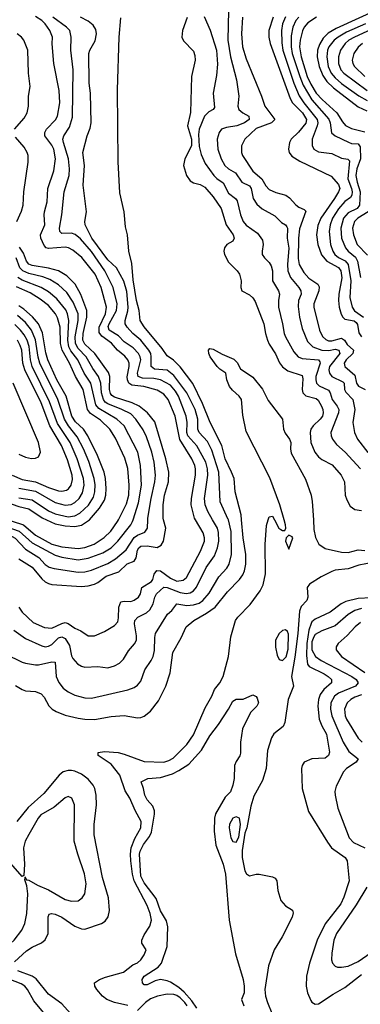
# Model space of a CAD drawing. Header units: inches. Extents: x 1305375 to 1407406, y 744550 to 841633.
# Tile 256 of 256: x 1350735 to 1352804, y 827060 to 833035. Entities that reach past the tile are written whole.
import ezdxf

# ---------------------------------------------------------------- set-up
doc = ezdxf.new("R2010")
doc.units = ezdxf.units.IN
doc.header["$MEASUREMENT"] = 0
doc.layers.add('B3852', color=7, linetype='Continuous')
doc.layers.add('B3853', color=7, linetype='Continuous')

msp = doc.modelspace()

# ---------------------------------------------------------------- linework, layer by layer
at = {"layer": 'B3852', "color": 5}
for points, elevation in [([(1350513.5, 830000), (1350546.5, 829966.5), (1350578.8, 829938.8), (1350604.2, 829924.2), (1350690, 829898.1), (1350707.9, 829887.9), (1350770, 829822), (1350850.7, 829770.7), (1350890, 829729.6), (1350913.2, 829713.2), (1350943.9, 829703.9), (1351090, 829683.1), (1351130, 829684.3), (1351170, 829694.7), (1351270, 829735.7), (1351316.8, 829763.2), (1351381.6, 829818.4), (1351430, 829893.1), (1351450, 829906.3), (1351495, 829925), (1351511.1, 829948.9), (1351512.3, 830000)], 1440), ([(1350592.6, 830000), (1350630.4, 829970.4), (1350656.5, 829956.5), (1350731.2, 829931.2), (1350810, 829860.1), (1350950, 829785.3), (1350990, 829773.1), (1351090, 829757.7), (1351150, 829766.7), (1351240.6, 829799.4), (1351289.9, 829830), (1351330.4, 829870), (1351410.4, 829970), (1351420.1, 829990), (1351423.3, 830000)], 1460), ([(1350645.9, 829185.9), (1350750, 829136.5), (1350770.9, 829129.1), (1350830, 829119.8), (1350850, 829120.4), (1350930, 829138.8), (1350950, 829135.8), (1350955.8, 829050), (1350973.1, 829013.1), (1350999.1, 828979.1), (1351030, 828955.6), (1351070, 828935.6), (1351130, 828919.7), (1351170, 828918.4), (1351391.8, 828968.2), (1351430, 828982.2), (1351450, 828995.6), (1351470, 829021.3), (1351495.7, 829090), (1351534, 829146), (1351545.2, 829170), (1351553.3, 829206.7), (1351554.8, 829285.2), (1351560.6, 829310), (1351632.5, 829427.5), (1351658.2, 829450), (1351689.1, 829490.9), (1351750, 829481), (1351790, 829483.8), (1351825, 829495), (1351847.3, 829510), (1351885.8, 829554.2), (1351945.2, 829654.8), (1351992.6, 829707.4), (1352006.7, 829730), (1352020.4, 829790), (1352019.4, 829930), (1352002, 830000)], 1340), ([(1350674.8, 830000), (1350690, 829992.1), (1350758.7, 829970), (1350830, 829906.7), (1350930, 829853.1), (1350990, 829836.8), (1351090, 829825.4), (1351130, 829831.1), (1351187.1, 829852.9), (1351247.6, 829892.4), (1351288, 829932), (1351329.4, 829990.6), (1351334.2, 830000)], 1480), ([(1350699.2, 829330), (1350770, 829280.5), (1350870, 829235.3), (1350890, 829230.1), (1350910, 829232.8), (1350930, 829242.4), (1350970, 829283.4), (1350990, 829290.5), (1351010, 829280.1), (1351038.2, 829238.2), (1351050, 829175.5), (1351057.5, 829157.5), (1351086.7, 829126.7), (1351110, 829111.2), (1351130, 829104.9), (1351210, 829109.2), (1351270, 829102.6), (1351310, 829112.9), (1351341.1, 829130), (1351365, 829155), (1351395.2, 829204.8), (1351432.4, 829247.6), (1351443.4, 829270), (1351445, 829295), (1351431.2, 829368.8), (1351433.8, 829390), (1351451.3, 829408.6), (1351505, 829435), (1351525.6, 829454.4), (1351545.1, 829490), (1351555, 829530), (1351566.4, 829550), (1351610, 829591.4), (1351630, 829589.6), (1351710, 829558.1), (1351746.7, 829553.3), (1351770, 829557.4), (1351790, 829568.6), (1351809, 829591), (1351867.6, 829710), (1351917.8, 829782.2), (1351936.4, 829830), (1351944.2, 829870), (1351943, 829923), (1351936.3, 829950), (1351906.5, 830000)], 1360), ([(1350710, 828995.2), (1350750, 828969.3), (1350770, 828962.3), (1350830, 828959.1), (1350864.7, 828944.7), (1350882.8, 828922.8), (1350912.1, 828872), (1350931.6, 828851.6), (1350956, 828836), (1351010, 828814.8), (1351090, 828796.6), (1351130, 828790.1), (1351190, 828788.7), (1351290, 828805.9), (1351370, 828812.3), (1351450, 828798.4), (1351470, 828800.2), (1351490, 828807.6), (1351530, 828839.7), (1351578.2, 828901.8), (1351621.9, 828990), (1351648.6, 829071.4), (1351664.3, 829195.7), (1351715.5, 829284.5), (1351745.3, 829350), (1351792.8, 829390), (1351870, 829433.1), (1351921.5, 829470), (1351997.1, 829562.9), (1352070, 829638.7), (1352090, 829666), (1352100.6, 829690), (1352107.8, 829730), (1352109.2, 829790), (1352092.4, 829890), (1352081.8, 830000)], 1320), ([(1350729.6, 829470), (1350750, 829440.5), (1350817.6, 829377.6), (1350886.3, 829346.3), (1350930, 829342.8), (1350990, 829371.8), (1351010, 829377.1), (1351030, 829371.7), (1351070, 829342.3), (1351105.5, 829325.5), (1351150, 829296.1), (1351190, 829296.5), (1351250, 829322), (1351310, 829358.3), (1351330, 829380.4), (1351334.7, 829405.3), (1351336, 829470), (1351350, 829502.7), (1351370, 829507.3), (1351410, 829504.8), (1351430, 829511.9), (1351456.5, 829530), (1351469.3, 829550), (1351477.3, 829590), (1351535.3, 829624.7), (1351543, 829637), (1351551.4, 829670), (1351567.7, 829692.3), (1351590, 829690.1), (1351650, 829646.7), (1351690, 829628.3), (1351726.8, 829633.2), (1351748.7, 829650), (1351832.8, 829810), (1351856.2, 829870), (1351857.4, 829890), (1351850, 829922), (1351803.4, 830000)], 1380), ([(1350730, 829763.9), (1350810, 829713), (1350870, 829641.5), (1350890, 829623.5), (1350910, 829613.1), (1350930, 829607.8), (1351110, 829595.1), (1351150, 829599.1), (1351190, 829610.1), (1351210, 829620.1), (1351261, 829659), (1351336.5, 829683.6), (1351388.1, 829731.9), (1351430.6, 829749.4), (1351443.1, 829770), (1351450, 829816.5), (1351457.4, 829830), (1351470, 829839.9), (1351510, 829842.6), (1351570, 829831.5), (1351594.7, 829845.3), (1351607.6, 829870), (1351621.8, 829950), (1351609, 830000)], 1420), ([(1350896.8, 830000), (1350950, 829976.3), (1351010, 829963.5), (1351070, 829959.6), (1351110, 829968.4), (1351157.8, 830000)], 1520), ([(1351391.8, 827051.8), (1351310, 827070.8), (1351265, 827090), (1351238.6, 827110), (1351202.7, 827150), (1351191.5, 827170), (1351189.3, 827190), (1351219.5, 827210), (1351255.2, 827224.8), (1351364.7, 827255.3), (1351421.6, 827298.4), (1351450, 827312), (1351470, 827330.4), (1351490, 827359.3), (1351503.5, 827390), (1351477.2, 827430), (1351476.5, 827450), (1351490, 827480.7), (1351525.8, 827534.1), (1351536, 827570), (1351527.8, 827610), (1351510, 827660.3), (1351430, 827809.9), (1351419.8, 827850), (1351408.8, 827930), (1351407.2, 827970), (1351412.8, 828010), (1351434.2, 828065.8), (1351469.9, 828130), (1351472.6, 828170), (1351436.1, 828236.1), (1351403.6, 828310), (1351375.8, 828355.8), (1351342.2, 828450), (1351290, 828516.6), (1351212.3, 828570), (1351211.7, 828588.3), (1351250, 828593.9), (1351332.1, 828587.9), (1351370, 828577.8), (1351490, 828532.5), (1351610, 828530.1), (1351640.9, 828539.1), (1351666.6, 828553.4), (1351750, 828637.3), (1351790, 828695), (1351861.5, 828858.5), (1351900.8, 828930), (1351917.2, 828970), (1351950, 829011.1), (1351970.7, 829049.3), (1352002.1, 829170), (1352017.8, 829290), (1352045.5, 829390), (1352059.7, 829410), (1352133.9, 829486.1), (1352196, 829570), (1352214.2, 829605.8), (1352227.2, 829672.8), (1352226.2, 829850), (1352233.6, 829966.4), (1352244.2, 830000)], 1280), ([(1352282, 830000), (1352309.6, 829949.6), (1352320.6, 829940.6), (1352330, 829934.4), (1352344.2, 829935.8), (1352351.3, 829948.7), (1352349.8, 829970), (1352341.3, 830000)], 1280), ([(1352518.5, 830000), (1352521.9, 829941.9), (1352531.8, 829891.8), (1352552, 829852), (1352590, 829825.3), (1352690, 829803.5), (1352730, 829802.3), (1352790, 829818.7), (1352830, 829814)], 1280), ([(1352879, 829741), (1352794.9, 829725.1), (1352730, 829703.1), (1352650, 829694.1), (1352630, 829685.9), (1352565.9, 829654.1), (1352495.2, 829610), (1352481.3, 829590), (1352485.3, 829530), (1352478, 829510), (1352445.1, 829474.9), (1352435, 829445), (1352424.6, 829310), (1352406.1, 829166.1), (1352385.2, 829050), (1352398.4, 828990), (1352366, 828910), (1352344.2, 828770), (1352334.6, 828745.4), (1352278, 828702), (1352263.5, 828676.5), (1352239.8, 828600.2), (1352230.9, 828490), (1352210, 828418), (1352157.6, 828322.4), (1352138.2, 828261.8), (1352113.8, 828130), (1352102, 828098), (1352085.8, 827994.2), (1352086.4, 827950), (1352103.1, 827870), (1352111.8, 827851.8), (1352130, 827840.3), (1352170, 827850.3), (1352190, 827849), (1352270, 827834), (1352285.5, 827825.5), (1352295.6, 827810), (1352302.4, 827750), (1352321.3, 827690), (1352350, 827657.3), (1352391.7, 827631.7), (1352395.3, 827615.3), (1352390, 827588.3), (1352328, 827470), (1352280.1, 827390), (1352246.4, 827293.6), (1352223.1, 827150), (1352228.1, 827110), (1352239.3, 827070), (1352266.1, 827006.1)], 1280), ([(1352870, 829526.8), (1352790, 829523.5), (1352715, 829505), (1352686.6, 829490), (1352620.1, 829439.9), (1352530, 829396.8), (1352510, 829381.2), (1352504.3, 829370), (1352490, 829331.2), (1352478.8, 829250), (1352476.1, 829176.1), (1352483.6, 829123.6), (1352492.3, 829110), (1352584.5, 829064.5), (1352607.8, 829050), (1352627.6, 829030), (1352628.8, 829010), (1352582.9, 828970), (1352560, 828940), (1352549.1, 828910), (1352545.3, 828870), (1352552.8, 828790), (1352569.6, 828750), (1352598.9, 828698.9), (1352615.8, 828590), (1352610.5, 828569.5), (1352590, 828554.4), (1352509.6, 828550.4), (1352462.8, 828530), (1352451, 828510), (1352446.7, 828490), (1352450.8, 828370), (1352489.3, 828230), (1352603.4, 828043.4), (1352628.7, 828008.7), (1352710.5, 827950.5), (1352723.2, 827930), (1352736.3, 827810), (1352703.3, 827710), (1352684.4, 827670), (1352591, 827549), (1352542.2, 827450), (1352494.2, 827310), (1352477.6, 827230), (1352475.6, 827170), (1352482.8, 827130), (1352502.7, 827082.7), (1352510, 827072.4), (1352530, 827060.3), (1352550, 827062.8), (1352638.7, 827121.3), (1352710, 827161), (1352810, 827241.7)], 1320), ([(1352810, 829462.1), (1352770, 829449.5), (1352730, 829425.8), (1352650, 829356.6), (1352570, 829327), (1352530, 829303.2), (1352521.2, 829290), (1352510, 829260.5), (1352509.6, 829210), (1352530.8, 829170.8), (1352565.4, 829145.4), (1352751.5, 829050), (1352779.2, 829030), (1352791.4, 829010), (1352774.5, 828990), (1352670, 828948.2), (1352647, 828930), (1352625.4, 828890), (1352622.6, 828850), (1352630.5, 828810), (1352698.4, 828650), (1352733.1, 828593.1), (1352790.9, 828550), (1352777.9, 828530), (1352720.5, 828490), (1352701.3, 828470), (1352656.8, 828383.2), (1352649.1, 828350.9), (1352650.2, 828330), (1352667.5, 828250), (1352736.8, 828070), (1352762.3, 828042.3), (1352830, 828010.1)], 1340), ([(1352804, 829376), (1352771.5, 829350), (1352722.8, 829297.2), (1352668.1, 829250), (1352656.2, 829230), (1352657.5, 829210), (1352688.6, 829170), (1352830, 829073.8)], 1360), ([(1351810, 827035.4), (1351779.9, 827079.9), (1351733.4, 827133.4), (1351701, 827161), (1351650, 827194.3), (1351630, 827203.2), (1351590, 827209.4), (1351557.2, 827202.8), (1351510, 827177.7), (1351490, 827178.9), (1351480.4, 827190), (1351478.2, 827210), (1351489.8, 827230), (1351575.1, 827284.9), (1351595.8, 827310), (1351630.3, 827410), (1351634.6, 827530), (1351626.3, 827566.3), (1351590, 827626.5), (1351562.7, 827702.7), (1351490, 827796.4), (1351470, 827837.4), (1351463.1, 827970), (1351466.1, 827990), (1351487.4, 828030), (1351522.6, 828077.4), (1351535.4, 828104.6), (1351554.4, 828214.4), (1351553.3, 828233.3), (1351542.7, 828262.7), (1351510, 828300.5), (1351495.1, 828330), (1351487.1, 828370), (1351472.3, 828410), (1351513.2, 828430), (1351590, 828435.5), (1351662.2, 828457.8), (1351702.1, 828477.9), (1351762.1, 828517.9), (1351838.7, 828601.3), (1351889.9, 828690), (1351942.3, 828757.7), (1352003.6, 828850), (1352030, 828898.8), (1352050, 828911), (1352091.3, 828911.3), (1352150, 828938.8), (1352170, 828927.7), (1352178, 828918), (1352185.3, 828890), (1352176, 828870), (1352137, 828830), (1352087.9, 828732.1), (1352075.8, 828650), (1352075.8, 828584.2), (1352072.1, 828567.9), (1352050, 828534), (1352040.4, 828510), (1352037.1, 828430), (1352030, 828388.7), (1352015.3, 828350), (1351982.3, 828317.7), (1351923.4, 828216.6), (1351918.2, 828190), (1351916.2, 828110), (1351925.3, 828025.3), (1351970.7, 827910), (1351985.4, 827850), (1352007.8, 827570), (1352046.3, 827366.3), (1352091.1, 827211.1), (1352098.9, 827170), (1352098.7, 827130), (1352080.9, 827090), (1352096.9, 827050)], 1260), ([(1352810, 828937.7), (1352770, 828923.5), (1352746, 828910), (1352723.6, 828890), (1352708.2, 828850), (1352711.9, 828810), (1352719.4, 828790), (1352790, 828675.5), (1352814.4, 828650)], 1360), ([(1350702.8, 827317.2), (1350775.8, 827384.2), (1350810, 827407.4), (1350867.2, 827432.8), (1350890, 827450.3), (1350908.5, 827490), (1350908.1, 827590), (1350914.2, 827605.9), (1350928.9, 827611.1), (1350950, 827606.8), (1350990, 827588.2), (1351070, 827534.8), (1351110, 827518), (1351130, 827515.9), (1351231.8, 827550), (1351254.7, 827565.3), (1351271.8, 827590), (1351279.8, 827630), (1351274.4, 827705.6), (1351238.7, 827830), (1351188, 828088), (1351187.1, 828150), (1351202.2, 828270), (1351199.9, 828330), (1351191, 828370), (1351181.1, 828390), (1351150, 828425.2), (1351110, 828455.9), (1351070, 828474.5), (1351050, 828479.5), (1351030, 828478.3), (1350999.7, 828470), (1350974.5, 828450), (1350880.6, 828339.4), (1350786.2, 828253.8), (1350718.1, 828170)], 1320), ([(1350769, 827827.9), (1350775.2, 827815.2), (1350790, 827812.9), (1350843.2, 827783.2), (1350910, 827755), (1351010, 827696), (1351050, 827685), (1351090, 827687.1), (1351114.5, 827705.5), (1351130, 827730.7), (1351137.6, 827790), (1351128, 827852), (1351087.3, 827970), (1351065.2, 828050), (1351067.3, 828270), (1351051.8, 828311.8), (1351030, 828320.5), (1351010, 828312.8), (1350944.1, 828255.9), (1350863.8, 828210), (1350846.6, 828190), (1350789.5, 828090), (1350768.9, 828050), (1350758.9, 828010), (1350764.1, 827910), (1350759.5, 827840.5), (1350750, 827835.1), (1350667.2, 827930)], 1340), ([(1350929.5, 826949.5), (1350820.7, 827080.7), (1350781.8, 827150), (1350765.7, 827170), (1350743.9, 827183.9), (1350671.8, 827211.8), (1350605, 827250), (1350583.6, 827270), (1350574.5, 827290), (1350572, 827310), (1350577, 827330), (1350590, 827350.7), (1350701.4, 827450), (1350747.3, 827510), (1350765.8, 827550), (1350778.6, 827610), (1350784.3, 827730), (1350777.9, 827777.9), (1350765.6, 827814.4), (1350769, 827827.9)], 1340), ([(1352842.4, 827770), (1352777.4, 827662.6), (1352658.5, 827490), (1352643.1, 827450), (1352630.1, 827370.1), (1352628.6, 827330), (1352635.2, 827310), (1352650, 827291.8), (1352665.9, 827285.9), (1352690, 827284.3), (1352730, 827291.5), (1352790, 827320.6), (1352870, 827373.3)], 1340), ([(1351043.3, 827003.2), (1350990, 827062), (1350910, 827120.8), (1350834, 827214), (1350810, 827230.2), (1350723.1, 827263.1)], 1320), ([(1351752.5, 827050), (1351737.8, 827070), (1351710, 827098.8), (1351690, 827112.4), (1351670, 827119.9), (1351630, 827122.1), (1351570.8, 827109.2), (1351530, 827092.3), (1351499.8, 827070), (1351450, 827021.6)], 1280)]:
    msp.add_lwpolyline(points, dxfattribs=dict(at, elevation=elevation))
for points, elevation in [([(1352370, 829906.3), (1352352.2, 829890), (1352349.5, 829870.5), (1352370, 829822.8), (1352393.3, 829890), (1352390, 829896.3)], 1280), ([(1352350, 829333.1), (1352330, 829327.8), (1352310, 829309.5), (1352288.6, 829270), (1352288.1, 829228.1), (1352297.8, 829177.8), (1352310, 829152.6), (1352330, 829146.2), (1352352.5, 829167.5), (1352364.8, 829215.2), (1352366.5, 829306.5), (1352361.7, 829321.7)], 1280), ([(1352050, 828197.2), (1352030, 828189), (1352010, 828154), (1352006.4, 828130), (1352016.3, 828070), (1352030, 828047.3), (1352050, 828044.7), (1352066.6, 828073.4), (1352075.1, 828150), (1352069, 828189)], 1280), ([(1350769, 827827.9), (1350769.3, 827829.3), (1350766, 827834)], 1340)]:
    msp.add_lwpolyline(points, close=True, dxfattribs=dict(at, elevation=elevation))
at = {"layer": 'B3853', "color": 5}
for points, elevation in [([(1352002.8, 833090), (1351999.3, 832910), (1352014.4, 832810), (1352051.8, 832670), (1352065.4, 832570), (1352060.6, 832510), (1352065, 832490), (1352089, 832470), (1352126.5, 832450), (1352127.5, 832430), (1352099.7, 832410), (1352053.8, 832390), (1351990, 832381.8), (1351960.2, 832370), (1351946.2, 832350), (1351935.1, 832310), (1351937.9, 832250), (1351957.9, 832190), (1351980.9, 832150), (1352003.8, 832130), (1352045.5, 832105.5), (1352083.5, 832050), (1352130, 832027.8), (1352141, 832010), (1352152.8, 831950), (1352174.7, 831914.7), (1352207.1, 831887.1), (1352285, 831845), (1352324, 831803.9), (1352349.5, 831789.5), (1352358.1, 831778.1), (1352361.5, 831770), (1352359.3, 831710), (1352368.8, 831648.8), (1352361.9, 831550), (1352364.3, 831510), (1352378.7, 831470), (1352430.6, 831410.6), (1352441.7, 831390), (1352444, 831370), (1352429, 831330), (1352426.3, 831293.7), (1352433.6, 831230), (1352450, 831161.1), (1352482.8, 831082.8), (1352515.4, 831050), (1352570.1, 831030.1), (1352611.9, 831028.1), (1352650, 831035.3), (1352673.6, 831030), (1352678.9, 831010), (1352616.9, 830930), (1352612.3, 830910), (1352615.5, 830890), (1352630, 830869.6), (1352698.3, 830838.3), (1352705.4, 830830), (1352708.4, 830790), (1352715, 830775), (1352758.4, 830730), (1352771.2, 830670), (1352757.6, 830590), (1352767.2, 830530), (1352785.9, 830490), (1352848.8, 830408.8)], 1360), ([(1352932.8, 833107.2), (1352657.5, 832982.5), (1352607.3, 832952.7), (1352577.7, 832922.3), (1352554.9, 832885.1), (1352543.6, 832850), (1352542.2, 832810), (1352554.6, 832750), (1352575.7, 832695.7), (1352600.1, 832660.1), (1352640.6, 832620.6), (1352790, 832506.7), (1352842.7, 832482.7)], 1520), ([(1351803.4, 830000), (1351797.4, 830010), (1351776.2, 830090), (1351777.9, 830130), (1351801.9, 830270), (1351802.3, 830310), (1351797.9, 830330), (1351779.4, 830370), (1351707.3, 830487.3), (1351679.8, 830630), (1351637.5, 830730), (1351610, 830763.5), (1351570, 830786.4), (1351488.1, 830808.1), (1351416.7, 830816.7), (1351397.5, 830830), (1351389.1, 830849.1), (1351388.1, 830868.1), (1351400.3, 830930), (1351399.7, 830950), (1351392.1, 830970), (1351374.1, 830994.1), (1351329.3, 831029.3), (1351291.4, 831071.4), (1351234.3, 831114.3), (1351217.7, 831137.7), (1351216.5, 831170), (1351255, 831250), (1351261.8, 831290), (1351229.3, 831410), (1351193.9, 831490), (1351112.6, 831592.6), (1351056.9, 831636.9), (1351030.3, 831650.3), (1351010, 831654.7), (1350910, 831645.9), (1350896.4, 831650), (1350884.2, 831664.2), (1350862.9, 831710), (1350861.7, 831730), (1350887, 831790), (1350882.7, 831850), (1350884.5, 831870), (1350902.6, 831930), (1350905, 832010), (1350943.1, 832116.9), (1350951.5, 832190), (1350942.5, 832250), (1350930, 832274.6), (1350887.5, 832330), (1350886.5, 832350), (1350898, 832370), (1350952.4, 832427.6), (1350964.9, 832450), (1350978.8, 832530), (1350974.6, 832605.4), (1350942.6, 832770), (1350932.4, 832887.6), (1350933.2, 832930), (1350918.4, 832970), (1350889.9, 833010), (1350868.3, 833030), (1350830, 833054.7)], 1380), ([(1351906.5, 830000), (1351876.7, 830050), (1351861, 830090), (1351858, 830130), (1351878.1, 830270), (1351875.2, 830310), (1351864.8, 830350), (1351810, 830449.9), (1351756.4, 830510), (1351749.7, 830530), (1351751.8, 830590), (1351745.4, 830630), (1351699.6, 830750), (1351681.1, 830781.1), (1351650, 830816.6), (1351590, 830849.6), (1351550, 830856.7), (1351480.6, 830860.6), (1351453.4, 830870), (1351449.3, 830890), (1351469.6, 830970), (1351466.6, 830990), (1351456.5, 831010), (1351424.6, 831044.7), (1351370, 831080.7), (1351335.9, 831115.9), (1351279, 831150), (1351273.1, 831173.1), (1351278.3, 831190), (1351323, 831270), (1351327.5, 831310), (1351302.4, 831410), (1351252, 831510), (1351170, 831627.8), (1351105, 831705), (1351071, 831731), (1351050, 831739.1), (1350990, 831738.4), (1350978.4, 831750), (1350977, 831770), (1350991.7, 831850), (1351005.2, 831990), (1351035.6, 832090), (1351036.9, 832130), (1351031.2, 832190), (1350999.9, 832290), (1350997.7, 832310), (1351002.3, 832330), (1351037.2, 832382.8), (1351055.5, 832444.5), (1351059.2, 832730), (1351046.4, 832850), (1351047.4, 832930), (1351039.3, 832970), (1351019.3, 832990), (1350935.3, 833050)], 1360), ([(1352002, 830000), (1352001.6, 830001.6), (1351952.7, 830110), (1351944.5, 830290), (1351902.6, 830422.6), (1351875.3, 830475.3), (1351825.1, 830530), (1351815.8, 830550), (1351817.6, 830610), (1351800.2, 830670), (1351749.4, 830770), (1351670, 830875.5), (1351630, 830908), (1351554.3, 830914.3), (1351532.5, 830930), (1351533.8, 830990), (1351530.3, 831010), (1351519.7, 831030), (1351470.2, 831090.2), (1351422.6, 831130), (1351386.6, 831170), (1351376.1, 831190), (1351375.4, 831210), (1351392.2, 831267.8), (1351393.7, 831290), (1351384.7, 831384.7), (1351368.1, 831448.1), (1351322.1, 831530), (1351270, 831577.2), (1351173, 831710), (1351132, 831790), (1351129.5, 831810.5), (1351139.9, 831870), (1351120.9, 832030), (1351127.9, 832150), (1351118.1, 832230), (1351143.7, 832330), (1351162.5, 832377.5), (1351169.9, 832410.1), (1351164.8, 832590), (1351157.7, 832650), (1351154.5, 832830), (1351160.7, 832850), (1351192.6, 832907.4), (1351200.8, 832950), (1351196.4, 832976.4), (1351181.1, 833001.1), (1351150, 833026), (1351104.4, 833050)], 1340), ([(1352081.8, 830000), (1352078.9, 830030), (1352044.4, 830170), (1352036.6, 830250), (1352021.9, 830290), (1351982.6, 830370), (1351963.3, 830450), (1351891.6, 830590), (1351845.4, 830705.4), (1351786.4, 830826.4), (1351708.5, 830928.5), (1351668.3, 830968.3), (1351630, 830994.8), (1351599.1, 831039.1), (1351490, 831171.3), (1351466.9, 831210), (1351460.9, 831270), (1351443.9, 831330), (1351424.6, 831455.4), (1351415.2, 831555.2), (1351396.9, 831630), (1351389.7, 831730), (1351378.2, 831778.2), (1351368.8, 831870), (1351343.6, 831983.6), (1351332.9, 832172.9), (1351328.3, 832610), (1351338.1, 832930), (1351350, 833046.8)], 1320), ([(1351751.6, 833048.4), (1351723.4, 832970), (1351720.1, 832930), (1351730, 832907.1), (1351790, 832843.7), (1351798.6, 832818.6), (1351800.1, 832790), (1351778.5, 832690), (1351772.6, 832472.6), (1351754.6, 832390), (1351777.4, 832310), (1351778.5, 832270), (1351736.9, 832190), (1351730.1, 832149.9), (1351748.2, 832090), (1351770, 832058.1), (1351790, 832045.2), (1351830, 832035), (1351858.3, 832018.3), (1351910, 831959.8), (1351958.8, 831890), (1351988.4, 831790), (1352030.9, 831730), (1352036.9, 831710), (1352028.5, 831691.5), (1351992.7, 831670), (1351979.5, 831650), (1351975, 831630), (1351978.3, 831610), (1352003.4, 831563.4), (1352056.5, 831510), (1352068.9, 831490), (1352079.6, 831450), (1352078.7, 831410), (1352083, 831390), (1352130, 831364.9), (1352150, 831347.6), (1352164.8, 831324.8), (1352217.6, 831190), (1352227.7, 831130), (1352239.6, 831090), (1352250, 831065.2), (1352287.8, 831007.8), (1352312.6, 830952.6), (1352330, 830928.4), (1352364, 830904), (1352450, 830875), (1352455.4, 830855.4), (1352449.7, 830790), (1352455, 830770), (1352471.8, 830751.8), (1352536.2, 830736.2), (1352547.1, 830727.1), (1352568, 830690), (1352576.6, 830670), (1352578.6, 830650), (1352573.1, 830630), (1352559.6, 830610), (1352516.4, 830570), (1352503.4, 830550), (1352498.7, 830530), (1352502.8, 830470), (1352527.6, 830410), (1352550, 830382.3), (1352570, 830366.6), (1352633.2, 830333.2), (1352686.2, 830270), (1352707.5, 830230), (1352712.3, 830150), (1352720.7, 830120.7), (1352742, 830082), (1352770, 830061.6), (1352810, 830056)], 1320), ([(1351854.4, 833054.4), (1351891, 832971), (1351929.5, 832850), (1351935.4, 832764.6), (1351930, 832697.2), (1351910.1, 832590), (1351917.3, 832502.7), (1351910.3, 832490), (1351883.5, 832476.5), (1351858.1, 832450), (1351824, 832370), (1351820.9, 832339.1), (1351825.7, 832265.7), (1351837.1, 832217.1), (1351862, 832162), (1351914.6, 832090), (1351931.3, 832071.3), (1351970, 832045.1), (1352003.3, 831983.3), (1352046.2, 831950), (1352056.1, 831936.1), (1352075, 831850), (1352092.4, 831810), (1352110, 831788.8), (1352179.8, 831739.8), (1352210, 831698), (1352214.4, 831670), (1352206.7, 831630), (1352208.3, 831610), (1352220.8, 831590), (1352250, 831562.3), (1352262, 831542), (1352269.5, 831510), (1352270.7, 831450), (1352306, 831390), (1352311.7, 831370), (1352306, 831330), (1352307.1, 831290), (1352331.8, 831190), (1352340.4, 831130), (1352348.9, 831110), (1352399.1, 831019.1), (1352426.5, 830990), (1352450, 830979.1), (1352548.8, 830970), (1352558.1, 830958.1), (1352560.1, 830950), (1352533.3, 830870), (1352532.6, 830850), (1352538, 830830), (1352552.9, 830812.9), (1352610, 830786.7), (1352620.8, 830770), (1352631.6, 830730), (1352663.6, 830690), (1352672.2, 830670), (1352671.1, 830650), (1352625.2, 830530), (1352626.5, 830510), (1352634.2, 830490), (1352657.9, 830457.9), (1352711.5, 830411.5), (1352804.6, 830310)], 1340), ([(1352088.6, 833050), (1352081.6, 832950), (1352088.3, 832870), (1352110, 832797.8), (1352203.2, 832570), (1352223, 832510), (1352285.3, 832430), (1352264.2, 832410), (1352170, 832374.3), (1352103, 832310), (1352081.7, 832270), (1352081.6, 832230), (1352087.4, 832210), (1352150, 832116.8), (1352204.6, 832070), (1352230, 832027.3), (1352250, 832004.8), (1352290, 831986.1), (1352350.5, 831970.5), (1352373.3, 831953.3), (1352411.1, 831911.1), (1352430, 831896.8), (1352462.7, 831882.7), (1352472.7, 831872.7), (1352434.9, 831765.1), (1352428.5, 831710), (1352425.3, 831585.3), (1352432.8, 831550), (1352459.9, 831499.9), (1352490, 831467.2), (1352544.7, 831430), (1352554.1, 831414.1), (1352551.1, 831390), (1352522.1, 831310), (1352521, 831290), (1352555.2, 831150), (1352573.3, 831113.3), (1352594.2, 831094.2), (1352610, 831086.9), (1352630, 831086.8), (1352690, 831102.1), (1352707.4, 831090), (1352724.1, 831064.1), (1352762.7, 831030), (1352757.9, 831010), (1352717.8, 830970), (1352706.1, 830950), (1352708.9, 830930), (1352770, 830877), (1352780.8, 830830), (1352791.6, 830811.6), (1352832.3, 830790)], 1380), ([(1352275, 833050), (1352248.8, 832970), (1352247.7, 832930), (1352256.6, 832890), (1352377, 832557), (1352391.9, 832530), (1352451.5, 832470), (1352477.5, 832430), (1352472.3, 832407.7), (1352427.5, 832352.5), (1352384.4, 832310), (1352373.7, 832290), (1352367.8, 832250), (1352371.8, 832230), (1352387.5, 832207.5), (1352435.5, 832175.5), (1352626.4, 832086.4), (1352670, 832035.2), (1352678.5, 832010), (1352671.4, 831990), (1352646.9, 831950), (1352564.7, 831830), (1352546.2, 831786.2), (1352536.4, 831730), (1352544.7, 831670), (1352567.5, 831607.5), (1352600.6, 831570), (1352670, 831532), (1352685.4, 831510), (1352690.5, 831469.5), (1352673.6, 831370), (1352671.8, 831330), (1352675.9, 831290), (1352688, 831248), (1352697.1, 831230), (1352710, 831218.1), (1352766.9, 831206.9), (1352778.1, 831198.1), (1352785.5, 831185.5), (1352794.2, 831134.2), (1352810.4, 831110.4)], 1420), ([(1352350, 833051.7), (1352331.5, 833010), (1352324.4, 832970), (1352326.1, 832893.9), (1352333.6, 832850), (1352400.1, 832650), (1352432.8, 832572.8), (1352460.6, 832530), (1352540.6, 832430), (1352544.6, 832410), (1352541.8, 832390), (1352510.1, 832310), (1352510.8, 832270.8), (1352521.1, 832250), (1352550, 832233), (1352630, 832223.5), (1352690, 832195.1), (1352728.5, 832188.5), (1352737.6, 832177.6), (1352728.6, 832070), (1352749.8, 832010), (1352754.4, 831990), (1352752.3, 831970), (1352744, 831956), (1352710, 831931.9), (1352670, 831888.1), (1352633.7, 831830), (1352620.2, 831790), (1352614.4, 831750), (1352622.1, 831670), (1352635.6, 831630), (1352649.2, 831610), (1352671.9, 831591.9), (1352711.4, 831571.4), (1352729.8, 831549.8), (1352745.1, 831450), (1352740.4, 831350), (1352753.3, 831290), (1352767.8, 831267.8), (1352823, 831230)], 1440), ([(1352429.4, 833050.6), (1352411.6, 833030), (1352392.7, 832990), (1352383.3, 832936.7), (1352383.4, 832870), (1352390, 832830), (1352435.2, 832690), (1352456.8, 832636.8), (1352509.7, 832549.7), (1352612.1, 832432.1), (1352620.1, 832410), (1352629.3, 832349.3), (1352650.5, 832330.5), (1352731.2, 832291.2), (1352750, 832284.4), (1352790, 832281.8), (1352802.7, 832262.7), (1352804.4, 832190), (1352782.6, 832130), (1352776.7, 832090), (1352783.8, 832050), (1352802.5, 831990), (1352798.8, 831910), (1352785, 831890), (1352730, 831863.3), (1352701.6, 831830), (1352685.5, 831770), (1352690.1, 831710), (1352713.1, 831650), (1352729.6, 831630), (1352773.4, 831593.4), (1352786.1, 831570), (1352803.9, 831470)], 1460), ([(1352537.5, 833050), (1352484.2, 833015.8), (1352462.2, 832990), (1352453, 832967), (1352437.9, 832910), (1352434.2, 832870), (1352444.3, 832810), (1352479.9, 832690), (1352502.8, 832642.8), (1352535.9, 832590), (1352571, 832551), (1352661, 832470), (1352694.6, 832414.6), (1352712.9, 832392.9), (1352750, 832374.6), (1352830, 832354.8)], 1480), ([(1352835.5, 833010), (1352720.3, 832959.7), (1352668.7, 832930), (1352644, 832910), (1352613.2, 832870), (1352604.7, 832850), (1352599.9, 832810), (1352608.9, 832750), (1352626.6, 832710), (1352650, 832681.3), (1352690, 832647.8), (1352794, 832574), (1352845, 832545)], 1540), ([(1350703.6, 832370), (1350762.1, 832437.9), (1350779.7, 832470), (1350788.5, 832510), (1350788.4, 832570), (1350797.5, 832630), (1350789.2, 832710), (1350784.5, 832850), (1350760.6, 832910), (1350745.3, 832930), (1350719.9, 832950)], 1420), ([(1352870, 832975.1), (1352767.3, 832930), (1352733.1, 832910), (1352711, 832890), (1352682.9, 832850), (1352670.9, 832810), (1352670.8, 832770), (1352685.8, 832730), (1352703.9, 832710), (1352845.5, 832605.5)], 1560), ([(1352816.6, 832890), (1352791, 832869), (1352765.1, 832830), (1352754.7, 832790), (1352757.1, 832770), (1352769, 832750), (1352830.1, 832690)], 1580), ([(1350716.9, 831810), (1350746.4, 831873.6), (1350754.9, 831910), (1350760.6, 831990), (1350787.1, 832170), (1350786.2, 832210), (1350780.3, 832230), (1350761.1, 832261.1), (1350710, 832322.7)], 1420), ([(1352850.6, 831869.4), (1352788.5, 831830), (1352767.2, 831810), (1352756.3, 831770), (1352761.2, 831730), (1352783.8, 831670), (1352846.6, 831606.6)], 1480), ([(1351609, 830000), (1351606.5, 830010), (1351605.9, 830090), (1351614.1, 830150), (1351638.9, 830230), (1351640.9, 830290), (1351622.4, 830370), (1351554.8, 830594.8), (1351511, 830650), (1351461.1, 830690), (1351417.7, 830710), (1351310, 830743.7), (1351294.4, 830754.5), (1351286.4, 830766.4), (1351280.3, 830790), (1351281.9, 830870), (1351274.1, 830894.1), (1351192.1, 831010), (1351130, 831065.2), (1351118.2, 831090), (1351119.4, 831130), (1351142.7, 831230), (1351142.3, 831270), (1351107, 831367), (1351071.8, 831430), (1351020.4, 831480.4), (1350970.8, 831510.8), (1350910, 831527.8), (1350810, 831543.4), (1350790.7, 831550.7), (1350776.5, 831570), (1350758.6, 831618.6), (1350733.6, 831653.6)], 1420), ([(1351512.3, 830000), (1351512.5, 830010), (1351532.6, 830130), (1351555, 830230), (1351559, 830270), (1351550.8, 830349.2), (1351537, 830410), (1351504.3, 830504.3), (1351485.2, 830545.2), (1351441.1, 830610), (1351410, 830642.2), (1351355.4, 830670), (1351270, 830703.5), (1351254.4, 830714.4), (1351242.9, 830730), (1351232.4, 830770), (1351227.9, 830830), (1351214, 830870), (1351178.2, 830918.2), (1351138.8, 830990), (1351090, 831039.2), (1351073.3, 831070), (1351071.8, 831110), (1351089.9, 831210), (1351089, 831250), (1351060.4, 831320.4), (1351020.2, 831380.2), (1350970, 831426.7), (1350918, 831458), (1350874.5, 831474.5), (1350790, 831494.1), (1350754.6, 831510), (1350736.6, 831530), (1350714, 831590)], 1440), ([(1351423.3, 830000), (1351456.5, 830103.5), (1351474.8, 830210), (1351469.5, 830330), (1351451.7, 830410), (1351369.4, 830570), (1351323.8, 830610), (1351216.2, 830676.2), (1351198.2, 830698.2), (1351167, 830830), (1351126.7, 830890), (1351088.7, 830970), (1351044.8, 831024.8), (1351032.9, 831050), (1351027.1, 831090), (1351033.1, 831210), (1351025.4, 831250), (1351014.6, 831274.6), (1350961.3, 831341.3), (1350910, 831383.5), (1350864.5, 831410), (1350750, 831453.9), (1350722.9, 831470)], 1460), ([(1351334.2, 830000), (1351383.8, 830096.2), (1351398.4, 830150), (1351399.2, 830210), (1351390.6, 830310.6), (1351373.7, 830373.7), (1351316, 830496), (1351281.5, 830550), (1351224.7, 830604.7), (1351165.4, 830645.4), (1351147.4, 830670), (1351121.3, 830790), (1351073.2, 830870), (1351038, 830950), (1350992.8, 831030), (1350983, 831070), (1350980.8, 831170), (1350965.1, 831225.1), (1350952, 831250), (1350910, 831300.6), (1350859.9, 831339.9), (1350797.6, 831377.6), (1350714.7, 831414.7)], 1480), ([(1351157.8, 830000), (1351159.1, 830000.9), (1351219.7, 830070), (1351250, 830119.7), (1351258.2, 830150), (1351260.8, 830190), (1351256.9, 830250), (1351247.2, 830290), (1351208.2, 830390), (1351148.5, 830510), (1351123.1, 830550), (1351074.6, 830594.6), (1351051.3, 830630), (1351016.1, 830750), (1350961, 830850), (1350906.2, 830970), (1350893.9, 831013.9), (1350874.2, 831134.2), (1350850, 831189.4), (1350812.7, 831232.7), (1350759.2, 831279.2), (1350730, 831297.8)], 1520), ([(1350730, 830133.7), (1350810, 830121.8), (1350910, 830054.8), (1350950, 830036.2), (1351030, 830019), (1351070, 830023.4), (1351100.3, 830039.7), (1351151.8, 830088.2), (1351182.1, 830137.9), (1351192, 830170), (1351193.2, 830213.2), (1351186.8, 830250), (1351154.5, 830354.5), (1351122.7, 830430), (1351084.1, 830504.1), (1351031, 830571), (1351007.2, 830610), (1350966.8, 830730), (1350857.4, 830950), (1350847.3, 830987.3), (1350831.3, 831091.3), (1350807.1, 831150), (1350770, 831196.7), (1350720.7, 831240.7)], 1540), ([(1350730, 830191.6), (1350830, 830174.2), (1350950, 830105.8), (1351010, 830087.9), (1351047.8, 830092.2), (1351070, 830104.2), (1351096.4, 830130), (1351116.7, 830163.3), (1351125.5, 830210), (1351121.8, 830250), (1351084.7, 830370), (1351040.7, 830470), (1350964.8, 830584.8), (1350916.5, 830716.5), (1350811.3, 830930), (1350800.7, 830970), (1350792, 831052), (1350779.4, 831090), (1350762, 831122), (1350740.3, 831150), (1350704.3, 831184.3)], 1560), ([(1350690, 830271.7), (1350750, 830245.6), (1350830, 830231), (1350910, 830195.8), (1350970, 830176.6), (1350990, 830174.1), (1351019.4, 830180.6), (1351032.2, 830187.8), (1351048.3, 830210), (1351054.8, 830245.2), (1351053.2, 830270), (1351025, 830365), (1350989, 830450), (1350917.9, 830570), (1350864.9, 830710), (1350766.7, 830910), (1350754.6, 830950), (1350747.1, 831030), (1350738.1, 831058.1), (1350720.9, 831090)], 1580), ([(1352341.3, 830000), (1352315.5, 830090), (1352253.9, 830253.9), (1352110, 830535.1), (1352090, 830635.3), (1352082.9, 830730), (1352067.3, 830750), (1352026.5, 830786.5), (1352009.7, 830810), (1351993.6, 830850), (1351986, 830890), (1351950, 830913.3), (1351933.3, 830930), (1351891.5, 830990), (1351882.6, 831010), (1351880.9, 831030), (1351890, 831039.1), (1351910, 831035.8), (1351965.1, 831005.1), (1352035.1, 830975.1), (1352054.6, 830954.6), (1352075.8, 830915.8), (1352150, 830866), (1352210, 830793), (1352243.1, 830723.1), (1352330.2, 830610), (1352336.3, 830550), (1352346.7, 830526.7), (1352373.9, 830490), (1352380.6, 830470), (1352379.4, 830430), (1352384, 830404), (1352470, 830246), (1352506, 830150), (1352512, 830112), (1352518.5, 830000)], 1280), ([(1350000, 830854.5), (1350005, 830850), (1350028.8, 830808.8), (1350056.1, 830776.1), (1350110, 830731.8), (1350171, 830691), (1350214.2, 830634.2), (1350254, 830594), (1350305.4, 830530), (1350425.3, 830425.3), (1350596.5, 830170), (1350635.8, 830130), (1350690, 830095.7), (1350730, 830080.6), (1350790, 830066), (1350871.3, 830011.3), (1350896.8, 830000)], 1520), ([(1350730, 830398.5), (1350770, 830380.1), (1350807.2, 830372.8), (1350830, 830373.7), (1350850, 830382.2), (1350861.6, 830410), (1350849.5, 830470), (1350695.4, 830830)], 1620), ([(1352244.2, 830000), (1352250, 830018.4), (1352270, 830022), (1352282, 830000)], 1280)]:
    msp.add_lwpolyline(points, dxfattribs=dict(at, elevation=elevation))

doc.saveas('drawing.dxf')
